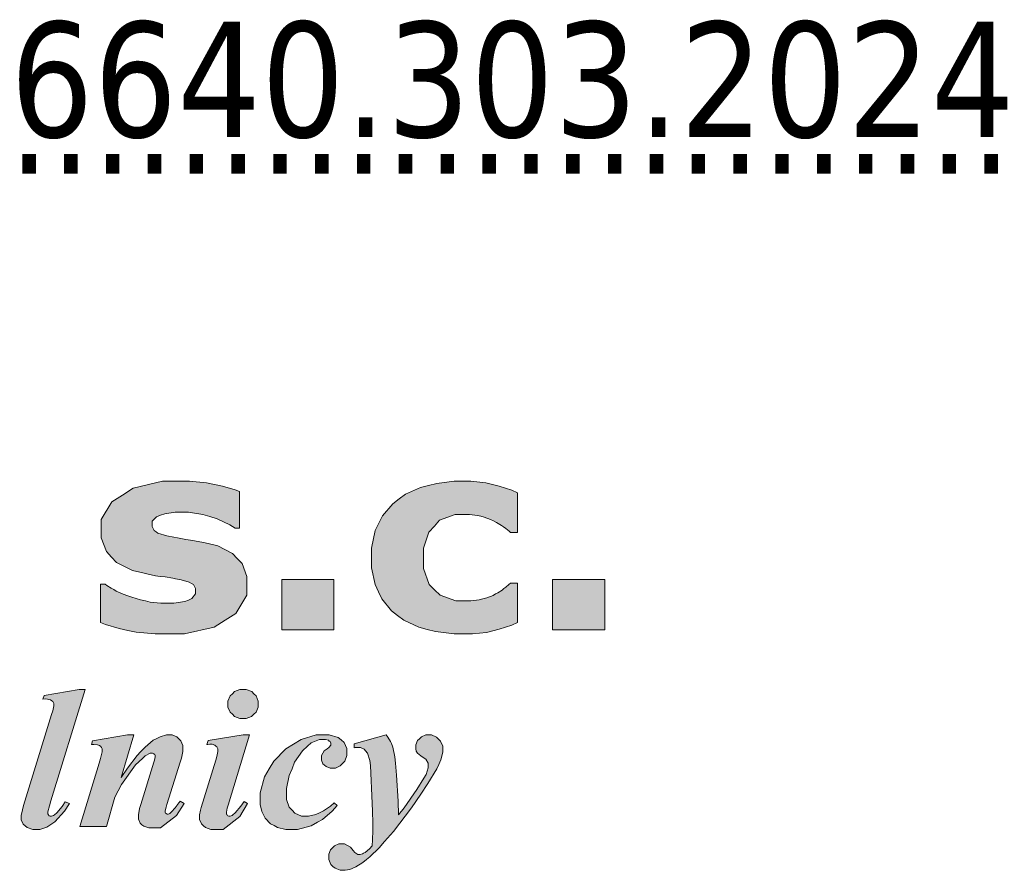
# Model space of a CAD drawing. Header units: metres. Extents: x 7555073 to 7555217, y 5506384 to 5506588.
# Tile 14 of 32: x 7555153.01 to 7555161.99, y 5506393.46 to 5506401.21. Entities that reach past the tile are written whole.
import ezdxf
from ezdxf.enums import TextEntityAlignment as Align

# ---------------------------------------------------------------- set-up
doc = ezdxf.new("R2010")
doc.units = ezdxf.units.M
doc.header["$LTSCALE"] = 2
doc.header["$MEASUREMENT"] = 0
doc.layers.add('Pieczątka na wyrysie', color=7, linetype='CONTINUOUS')
doc.styles.get("Standard").update_dxf_attribs({"font": 'verdana.ttf', "width": 0.75})

msp = doc.modelspace()

# ---------------------------------------------------------------- hatches: boundary and pattern name
at = {"layer": 'Pieczątka na wyrysie', "linetype": 'Continuous', "lineweight": 13}
for points in [[(7555155.08, 5506396.068), (7555155.08, 5506395.966), (7555154.981, 5506395.801), (7555154.882, 5506395.739), (7555154.783, 5506395.676), (7555154.512, 5506395.614), (7555154.34, 5506395.614), (7555154.245, 5506395.614), (7555154.072, 5506395.63), (7555153.995, 5506395.646), (7555153.917, 5506395.663), (7555153.793, 5506395.699), (7555153.746, 5506395.719), (7555153.746, 5506396.067), (7555153.788, 5506396.067), (7555153.805, 5506396.056), (7555153.845, 5506396.031), (7555153.868, 5506396.018), (7555153.89, 5506396.005), (7555153.953, 5506395.976), (7555153.995, 5506395.962), (7555154.031, 5506395.948), (7555154.111, 5506395.924), (7555154.156, 5506395.915), (7555154.201, 5506395.905), (7555154.298, 5506395.895), (7555154.349, 5506395.895), (7555154.416, 5506395.895), (7555154.516, 5506395.909), (7555154.549, 5506395.923), (7555154.58, 5506395.937), (7555154.613, 5506395.978), (7555154.613, 5506396.005), (7555154.613, 5506396.029), (7555154.594, 5506396.064), (7555154.575, 5506396.074), (7555154.556, 5506396.085), (7555154.483, 5506396.106), (7555154.431, 5506396.116), (7555154.405, 5506396.121), (7555154.336, 5506396.133), (7555154.292, 5506396.139), (7555154.249, 5506396.145), (7555154.17, 5506396.161), (7555154.134, 5506396.17), (7555154.038, 5506396.193), (7555153.893, 5506396.266), (7555153.846, 5506396.315), (7555153.8, 5506396.366), (7555153.753, 5506396.489), (7555153.753, 5506396.563), (7555153.753, 5506396.658), (7555153.85, 5506396.817), (7555153.947, 5506396.88), (7555154.044, 5506396.943), (7555154.311, 5506397.006), (7555154.48, 5506397.006), (7555154.559, 5506397.006), (7555154.713, 5506396.991), (7555154.786, 5506396.976), (7555154.86, 5506396.961), (7555154.974, 5506396.929), (7555155.015, 5506396.912), (7555155.015, 5506396.578), (7555154.976, 5506396.578), (7555154.925, 5506396.61), (7555154.809, 5506396.663), (7555154.745, 5506396.683), (7555154.679, 5506396.704), (7555154.548, 5506396.724), (7555154.481, 5506396.724), (7555154.426, 5506396.724), (7555154.333, 5506396.71), (7555154.295, 5506396.696), (7555154.257, 5506396.681), (7555154.219, 5506396.642), (7555154.219, 5506396.616), (7555154.219, 5506396.592), (7555154.237, 5506396.556), (7555154.254, 5506396.544), (7555154.271, 5506396.532), (7555154.352, 5506396.507), (7555154.415, 5506396.495), (7555154.45, 5506396.489), (7555154.525, 5506396.476), (7555154.566, 5506396.469), (7555154.605, 5506396.463), (7555154.686, 5506396.448), (7555154.728, 5506396.438), (7555154.818, 5506396.416), (7555154.951, 5506396.348), (7555154.994, 5506396.301), (7555155.037, 5506396.255), (7555155.08, 5506396.138)], [(7555157.066, 5506395.614), (7555156.972, 5506395.614), (7555156.801, 5506395.635), (7555156.724, 5506395.655), (7555156.648, 5506395.676), (7555156.513, 5506395.739), (7555156.456, 5506395.782), (7555156.399, 5506395.826), (7555156.312, 5506395.933), (7555156.281, 5506395.999), (7555156.25, 5506396.064), (7555156.219, 5506396.217), (7555156.219, 5506396.304), (7555156.219, 5506396.396), (7555156.252, 5506396.556), (7555156.285, 5506396.623), (7555156.318, 5506396.69), (7555156.411, 5506396.801), (7555156.471, 5506396.845), (7555156.529, 5506396.887), (7555156.663, 5506396.948), (7555156.738, 5506396.967), (7555156.813, 5506396.986), (7555156.97, 5506397.006), (7555157.051, 5506397.006), (7555157.124, 5506397.006), (7555157.259, 5506396.991), (7555157.32, 5506396.976), (7555157.382, 5506396.962), (7555157.497, 5506396.924), (7555157.55, 5506396.9), (7555157.55, 5506396.539), (7555157.486, 5506396.539), (7555157.472, 5506396.55), (7555157.441, 5506396.575), (7555157.422, 5506396.589), (7555157.403, 5506396.603), (7555157.357, 5506396.63), (7555157.329, 5506396.644), (7555157.303, 5506396.657), (7555157.246, 5506396.678), (7555157.215, 5506396.687), (7555157.184, 5506396.695), (7555157.112, 5506396.704), (7555157.071, 5506396.704), (7555156.98, 5506396.704), (7555156.839, 5506396.65), (7555156.791, 5506396.596), (7555156.741, 5506396.542), (7555156.692, 5506396.396), (7555156.692, 5506396.304), (7555156.692, 5506396.21), (7555156.743, 5506396.065), (7555156.793, 5506396.015), (7555156.844, 5506395.966), (7555156.986, 5506395.916), (7555157.078, 5506395.916), (7555157.122, 5506395.916), (7555157.2, 5506395.925), (7555157.234, 5506395.935), (7555157.268, 5506395.944), (7555157.326, 5506395.965), (7555157.348, 5506395.978), (7555157.37, 5506395.989), (7555157.408, 5506396.014), (7555157.425, 5506396.027), (7555157.441, 5506396.04), (7555157.471, 5506396.065), (7555157.486, 5506396.078), (7555157.55, 5506396.078), (7555157.55, 5506395.717), (7555157.496, 5506395.693), (7555157.383, 5506395.656), (7555157.325, 5506395.642), (7555157.266, 5506395.628), (7555157.137, 5506395.614)], [(7555155.874, 5506395.65), (7555155.4, 5506395.65), (7555155.4, 5506396.111), (7555155.874, 5506396.111)], [(7555158.344, 5506395.65), (7555157.869, 5506395.65), (7555157.869, 5506396.111), (7555158.344, 5506396.111)], [(7555153.608, 5506395.107), (7555153.295, 5506394.092), (7555153.282, 5506394.047), (7555153.267, 5506393.991), (7555153.267, 5506393.98), (7555153.267, 5506393.974), (7555153.272, 5506393.964), (7555153.275, 5506393.96), (7555153.28, 5506393.956), (7555153.289, 5506393.952), (7555153.293, 5506393.952), (7555153.301, 5506393.952), (7555153.318, 5506393.958), (7555153.326, 5506393.964), (7555153.348, 5506393.982), (7555153.398, 5506394.041), (7555153.426, 5506394.083), (7555153.463, 5506394.067), (7555153.418, 5506393.999), (7555153.33, 5506393.901), (7555153.286, 5506393.872), (7555153.256, 5506393.852), (7555153.193, 5506393.832), (7555153.159, 5506393.832), (7555153.129, 5506393.832), (7555153.079, 5506393.848), (7555153.06, 5506393.864), (7555153.042, 5506393.88), (7555153.023, 5506393.918), (7555153.023, 5506393.941), (7555153.023, 5506393.958), (7555153.035, 5506394.011), (7555153.046, 5506394.049), (7555153.301, 5506394.879), (7555153.312, 5506394.913), (7555153.322, 5506394.959), (7555153.322, 5506394.971), (7555153.322, 5506394.981), (7555153.312, 5506394.998), (7555153.302, 5506395.004), (7555153.29, 5506395.013), (7555153.249, 5506395.021), (7555153.222, 5506395.02), (7555153.232, 5506395.054), (7555153.551, 5506395.107)], [(7555155.047, 5506395.107), (7555155.076, 5506395.107), (7555155.125, 5506395.088), (7555155.146, 5506395.068), (7555155.166, 5506395.049), (7555155.185, 5506395.002), (7555155.185, 5506394.975), (7555155.185, 5506394.947), (7555155.166, 5506394.9), (7555155.145, 5506394.881), (7555155.124, 5506394.862), (7555155.076, 5506394.842), (7555155.047, 5506394.842), (7555155.018, 5506394.842), (7555154.969, 5506394.862), (7555154.949, 5506394.881), (7555154.929, 5506394.9), (7555154.908, 5506394.947), (7555154.908, 5506394.975), (7555154.908, 5506395.002), (7555154.928, 5506395.049), (7555154.949, 5506395.068), (7555154.969, 5506395.088), (7555155.017, 5506395.107)], [(7555154.051, 5506394.693), (7555153.934, 5506394.306), (7555153.993, 5506394.391), (7555154.081, 5506394.507), (7555154.111, 5506394.538), (7555154.154, 5506394.583), (7555154.228, 5506394.644), (7555154.259, 5506394.661), (7555154.291, 5506394.676), (7555154.349, 5506394.693), (7555154.377, 5506394.693), (7555154.401, 5506394.693), (7555154.443, 5506394.675), (7555154.461, 5506394.658), (7555154.478, 5506394.64), (7555154.496, 5506394.596), (7555154.496, 5506394.567), (7555154.496, 5506394.542), (7555154.485, 5506394.481), (7555154.473, 5506394.445), (7555154.352, 5506394.06), (7555154.344, 5506394.035), (7555154.337, 5506394.002), (7555154.337, 5506393.994), (7555154.337, 5506393.99), (7555154.34, 5506393.981), (7555154.344, 5506393.978), (7555154.347, 5506393.974), (7555154.355, 5506393.971), (7555154.358, 5506393.971), (7555154.363, 5506393.971), (7555154.373, 5506393.974), (7555154.379, 5506393.978), (7555154.395, 5506393.991), (7555154.428, 5506394.028), (7555154.445, 5506394.052), (7555154.45, 5506394.058), (7555154.463, 5506394.077), (7555154.473, 5506394.09), (7555154.509, 5506394.069), (7555154.44, 5506393.958), (7555154.293, 5506393.846), (7555154.217, 5506393.846), (7555154.187, 5506393.846), (7555154.141, 5506393.861), (7555154.125, 5506393.875), (7555154.108, 5506393.89), (7555154.092, 5506393.926), (7555154.092, 5506393.947), (7555154.092, 5506393.966), (7555154.103, 5506394.022), (7555154.114, 5506394.06), (7555154.233, 5506394.445), (7555154.239, 5506394.464), (7555154.245, 5506394.492), (7555154.245, 5506394.501), (7555154.245, 5506394.506), (7555154.241, 5506394.514), (7555154.237, 5506394.518), (7555154.232, 5506394.522), (7555154.222, 5506394.526), (7555154.217, 5506394.526), (7555154.199, 5506394.526), (7555154.155, 5506394.502), (7555154.13, 5506394.479), (7555154.065, 5506394.42), (7555153.938, 5506394.242), (7555153.877, 5506394.125), (7555153.8, 5506393.857), (7555153.558, 5506393.857), (7555153.735, 5506394.436), (7555153.748, 5506394.478), (7555153.761, 5506394.539), (7555153.761, 5506394.558), (7555153.761, 5506394.565), (7555153.757, 5506394.578), (7555153.753, 5506394.583), (7555153.749, 5506394.588), (7555153.737, 5506394.596), (7555153.728, 5506394.599), (7555153.72, 5506394.603), (7555153.687, 5506394.605), (7555153.664, 5506394.605), (7555153.675, 5506394.639), (7555153.994, 5506394.693)], [(7555155.105, 5506394.693), (7555154.911, 5506394.052), (7555154.903, 5506394.024), (7555154.895, 5506393.989), (7555154.895, 5506393.98), (7555154.895, 5506393.975), (7555154.899, 5506393.965), (7555154.904, 5506393.962), (7555154.908, 5506393.957), (7555154.917, 5506393.953), (7555154.922, 5506393.953), (7555154.929, 5506393.953), (7555154.946, 5506393.96), (7555154.954, 5506393.966), (7555154.975, 5506393.983), (7555155.026, 5506394.043), (7555155.056, 5506394.087), (7555155.088, 5506394.069), (7555155.017, 5506393.951), (7555154.865, 5506393.832), (7555154.784, 5506393.832), (7555154.754, 5506393.832), (7555154.705, 5506393.848), (7555154.686, 5506393.865), (7555154.668, 5506393.882), (7555154.65, 5506393.923), (7555154.65, 5506393.949), (7555154.65, 5506393.965), (7555154.658, 5506394.007), (7555154.666, 5506394.033), (7555154.798, 5506394.464), (7555154.807, 5506394.495), (7555154.817, 5506394.542), (7555154.817, 5506394.558), (7555154.817, 5506394.567), (7555154.808, 5506394.585), (7555154.799, 5506394.592), (7555154.79, 5506394.6), (7555154.765, 5506394.608), (7555154.749, 5506394.608), (7555154.743, 5506394.608), (7555154.726, 5506394.607), (7555154.715, 5506394.607), (7555154.728, 5506394.643), (7555155.049, 5506394.693)], [(7555155.878, 5506394.074), (7555155.906, 5506394.05), (7555155.86, 5506393.998), (7555155.77, 5506393.922), (7555155.725, 5506393.897), (7555155.666, 5506393.864), (7555155.543, 5506393.832), (7555155.48, 5506393.832), (7555155.437, 5506393.832), (7555155.362, 5506393.849), (7555155.329, 5506393.867), (7555155.296, 5506393.884), (7555155.247, 5506393.933), (7555155.232, 5506393.964), (7555155.217, 5506393.995), (7555155.201, 5506394.059), (7555155.201, 5506394.092), (7555155.201, 5506394.166), (7555155.243, 5506394.312), (7555155.285, 5506394.383), (7555155.327, 5506394.454), (7555155.438, 5506394.567), (7555155.507, 5506394.609), (7555155.577, 5506394.651), (7555155.712, 5506394.693), (7555155.779, 5506394.693), (7555155.833, 5506394.693), (7555155.913, 5506394.67), (7555155.94, 5506394.647), (7555155.967, 5506394.625), (7555155.994, 5506394.569), (7555155.994, 5506394.536), (7555155.994, 5506394.506), (7555155.973, 5506394.454), (7555155.953, 5506394.433), (7555155.933, 5506394.412), (7555155.888, 5506394.391), (7555155.862, 5506394.391), (7555155.84, 5506394.391), (7555155.804, 5506394.404), (7555155.79, 5506394.418), (7555155.775, 5506394.431), (7555155.761, 5506394.463), (7555155.761, 5506394.482), (7555155.761, 5506394.506), (7555155.786, 5506394.549), (7555155.812, 5506394.567), (7555155.829, 5506394.579), (7555155.847, 5506394.601), (7555155.847, 5506394.611), (7555155.847, 5506394.619), (7555155.84, 5506394.632), (7555155.833, 5506394.637), (7555155.824, 5506394.644), (7555155.799, 5506394.652), (7555155.784, 5506394.652), (7555155.744, 5506394.652), (7555155.669, 5506394.62), (7555155.634, 5506394.59), (7555155.588, 5506394.549), (7555155.517, 5506394.446), (7555155.493, 5506394.384), (7555155.468, 5506394.322), (7555155.443, 5506394.204), (7555155.443, 5506394.148), (7555155.443, 5506394.105), (7555155.468, 5506394.034), (7555155.494, 5506394.007), (7555155.518, 5506393.981), (7555155.578, 5506393.954), (7555155.612, 5506393.954), (7555155.643, 5506393.954), (7555155.709, 5506393.969), (7555155.744, 5506393.984), (7555155.779, 5506394), (7555155.845, 5506394.045)], [(7555156.059, 5506394.611), (7555156.351, 5506394.693), (7555156.368, 5506394.672), (7555156.392, 5506394.633), (7555156.4, 5506394.614), (7555156.413, 5506394.582), (7555156.431, 5506394.494), (7555156.436, 5506394.437), (7555156.445, 5506394.327), (7555156.46, 5506394.09), (7555156.463, 5506393.964), (7555156.514, 5506394.028), (7555156.63, 5506394.196), (7555156.695, 5506394.3), (7555156.715, 5506394.332), (7555156.735, 5506394.392), (7555156.735, 5506394.42), (7555156.735, 5506394.437), (7555156.712, 5506394.471), (7555156.689, 5506394.486), (7555156.666, 5506394.502), (7555156.638, 5506394.527), (7555156.631, 5506394.536), (7555156.626, 5506394.545), (7555156.621, 5506394.567), (7555156.621, 5506394.581), (7555156.621, 5506394.603), (7555156.638, 5506394.643), (7555156.655, 5506394.659), (7555156.672, 5506394.676), (7555156.714, 5506394.693), (7555156.738, 5506394.693), (7555156.764, 5506394.693), (7555156.81, 5506394.674), (7555156.829, 5506394.655), (7555156.848, 5506394.636), (7555156.868, 5506394.591), (7555156.868, 5506394.565), (7555156.868, 5506394.536), (7555156.849, 5506394.465), (7555156.832, 5506394.425), (7555156.814, 5506394.385), (7555156.731, 5506394.249), (7555156.666, 5506394.152), (7555156.582, 5506394.028), (7555156.418, 5506393.813), (7555156.337, 5506393.723), (7555156.286, 5506393.665), (7555156.202, 5506393.582), (7555156.171, 5506393.557), (7555156.139, 5506393.531), (7555156.074, 5506393.491), (7555156.04, 5506393.476), (7555156.019, 5506393.467), (7555155.978, 5506393.459), (7555155.959, 5506393.459), (7555155.932, 5506393.459), (7555155.886, 5506393.477), (7555155.866, 5506393.495), (7555155.847, 5506393.513), (7555155.828, 5506393.556), (7555155.828, 5506393.58), (7555155.828, 5506393.605), (7555155.845, 5506393.647), (7555155.863, 5506393.664), (7555155.88, 5506393.681), (7555155.92, 5506393.699), (7555155.943, 5506393.699), (7555155.972, 5506393.699), (7555156.025, 5506393.67), (7555156.05, 5506393.641), (7555156.066, 5506393.621), (7555156.093, 5506393.603), (7555156.103, 5506393.603), (7555156.113, 5506393.603), (7555156.135, 5506393.608), (7555156.145, 5506393.614), (7555156.159, 5506393.621), (7555156.199, 5506393.654), (7555156.224, 5506393.681), (7555156.228, 5506393.737), (7555156.23, 5506393.822), (7555156.23, 5506393.851), (7555156.23, 5506393.89), (7555156.227, 5506393.999), (7555156.223, 5506394.069), (7555156.207, 5506394.413), (7555156.202, 5506394.46), (7555156.181, 5506394.528), (7555156.164, 5506394.549), (7555156.151, 5506394.564), (7555156.116, 5506394.579), (7555156.095, 5506394.579), (7555156.087, 5506394.579), (7555156.069, 5506394.578), (7555156.059, 5506394.576)]]:
    msp.add_hatch(color=7, dxfattribs=at).paths.add_polyline_path(points)

# ---------------------------------------------------------------- linework, layer by layer
at = {"layer": 'Pieczątka na wyrysie', "color": 7, "linetype": 'Continuous', "lineweight": 13, "flags": 128}
for points in [[(7555155.08, 5506396.068), (7555155.08, 5506395.966), (7555154.981, 5506395.801), (7555154.882, 5506395.739), (7555154.783, 5506395.676), (7555154.512, 5506395.614), (7555154.34, 5506395.614), (7555154.245, 5506395.614), (7555154.072, 5506395.63), (7555153.995, 5506395.646), (7555153.917, 5506395.663), (7555153.793, 5506395.699), (7555153.746, 5506395.719), (7555153.746, 5506396.067), (7555153.788, 5506396.067), (7555153.805, 5506396.056), (7555153.845, 5506396.031), (7555153.868, 5506396.018), (7555153.89, 5506396.005), (7555153.953, 5506395.976), (7555153.995, 5506395.962), (7555154.031, 5506395.948), (7555154.111, 5506395.924), (7555154.156, 5506395.915), (7555154.201, 5506395.905), (7555154.298, 5506395.895), (7555154.349, 5506395.895), (7555154.416, 5506395.895), (7555154.516, 5506395.909), (7555154.549, 5506395.923), (7555154.58, 5506395.937), (7555154.613, 5506395.978), (7555154.613, 5506396.005), (7555154.613, 5506396.029), (7555154.594, 5506396.064), (7555154.575, 5506396.074), (7555154.556, 5506396.085), (7555154.483, 5506396.106), (7555154.431, 5506396.116), (7555154.405, 5506396.121), (7555154.336, 5506396.133), (7555154.292, 5506396.139), (7555154.249, 5506396.145), (7555154.17, 5506396.161), (7555154.134, 5506396.17), (7555154.038, 5506396.193), (7555153.893, 5506396.266), (7555153.846, 5506396.315), (7555153.8, 5506396.366), (7555153.753, 5506396.489), (7555153.753, 5506396.563), (7555153.753, 5506396.658), (7555153.85, 5506396.817), (7555153.947, 5506396.88), (7555154.044, 5506396.943), (7555154.311, 5506397.006), (7555154.48, 5506397.006), (7555154.559, 5506397.006), (7555154.713, 5506396.991), (7555154.786, 5506396.976), (7555154.86, 5506396.961), (7555154.974, 5506396.929), (7555155.015, 5506396.912), (7555155.015, 5506396.578), (7555154.976, 5506396.578), (7555154.925, 5506396.61), (7555154.809, 5506396.663), (7555154.745, 5506396.683), (7555154.679, 5506396.704), (7555154.548, 5506396.724), (7555154.481, 5506396.724), (7555154.426, 5506396.724), (7555154.333, 5506396.71), (7555154.295, 5506396.696), (7555154.257, 5506396.681), (7555154.219, 5506396.642), (7555154.219, 5506396.616), (7555154.219, 5506396.592), (7555154.237, 5506396.556), (7555154.254, 5506396.544), (7555154.271, 5506396.532), (7555154.352, 5506396.507), (7555154.415, 5506396.495), (7555154.45, 5506396.489), (7555154.525, 5506396.476), (7555154.566, 5506396.469), (7555154.605, 5506396.463), (7555154.686, 5506396.448), (7555154.728, 5506396.438), (7555154.818, 5506396.416), (7555154.951, 5506396.348), (7555154.994, 5506396.301), (7555155.037, 5506396.255), (7555155.08, 5506396.138)], [(7555157.066, 5506395.614), (7555156.972, 5506395.614), (7555156.801, 5506395.635), (7555156.724, 5506395.655), (7555156.648, 5506395.676), (7555156.513, 5506395.739), (7555156.456, 5506395.782), (7555156.399, 5506395.826), (7555156.312, 5506395.933), (7555156.281, 5506395.999), (7555156.25, 5506396.064), (7555156.219, 5506396.217), (7555156.219, 5506396.304), (7555156.219, 5506396.396), (7555156.252, 5506396.556), (7555156.285, 5506396.623), (7555156.318, 5506396.69), (7555156.411, 5506396.801), (7555156.471, 5506396.845), (7555156.529, 5506396.887), (7555156.663, 5506396.948), (7555156.738, 5506396.967), (7555156.813, 5506396.986), (7555156.97, 5506397.006), (7555157.051, 5506397.006), (7555157.124, 5506397.006), (7555157.259, 5506396.991), (7555157.32, 5506396.976), (7555157.382, 5506396.962), (7555157.497, 5506396.924), (7555157.55, 5506396.9), (7555157.55, 5506396.539), (7555157.486, 5506396.539), (7555157.472, 5506396.55), (7555157.441, 5506396.575), (7555157.422, 5506396.589), (7555157.403, 5506396.603), (7555157.357, 5506396.63), (7555157.329, 5506396.644), (7555157.303, 5506396.657), (7555157.246, 5506396.678), (7555157.215, 5506396.687), (7555157.184, 5506396.695), (7555157.112, 5506396.704), (7555157.071, 5506396.704), (7555156.98, 5506396.704), (7555156.839, 5506396.65), (7555156.791, 5506396.596), (7555156.741, 5506396.542), (7555156.692, 5506396.396), (7555156.692, 5506396.304), (7555156.692, 5506396.21), (7555156.743, 5506396.065), (7555156.793, 5506396.015), (7555156.844, 5506395.966), (7555156.986, 5506395.916), (7555157.078, 5506395.916), (7555157.122, 5506395.916), (7555157.2, 5506395.925), (7555157.234, 5506395.935), (7555157.268, 5506395.944), (7555157.326, 5506395.965), (7555157.348, 5506395.978), (7555157.37, 5506395.989), (7555157.408, 5506396.014), (7555157.425, 5506396.027), (7555157.441, 5506396.04), (7555157.471, 5506396.065), (7555157.486, 5506396.078), (7555157.55, 5506396.078), (7555157.55, 5506395.717), (7555157.496, 5506395.693), (7555157.383, 5506395.656), (7555157.325, 5506395.642), (7555157.266, 5506395.628), (7555157.137, 5506395.614)], [(7555155.874, 5506395.65), (7555155.4, 5506395.65), (7555155.4, 5506396.111), (7555155.874, 5506396.111)], [(7555158.344, 5506395.65), (7555157.869, 5506395.65), (7555157.869, 5506396.111), (7555158.344, 5506396.111)], [(7555153.608, 5506395.107), (7555153.295, 5506394.092), (7555153.282, 5506394.047), (7555153.267, 5506393.991), (7555153.267, 5506393.98), (7555153.267, 5506393.974), (7555153.272, 5506393.964), (7555153.275, 5506393.96), (7555153.28, 5506393.956), (7555153.289, 5506393.952), (7555153.293, 5506393.952), (7555153.301, 5506393.952), (7555153.318, 5506393.958), (7555153.326, 5506393.964), (7555153.348, 5506393.982), (7555153.398, 5506394.041), (7555153.426, 5506394.083), (7555153.463, 5506394.067), (7555153.418, 5506393.999), (7555153.33, 5506393.901), (7555153.286, 5506393.872), (7555153.256, 5506393.852), (7555153.193, 5506393.832), (7555153.159, 5506393.832), (7555153.129, 5506393.832), (7555153.079, 5506393.848), (7555153.06, 5506393.864), (7555153.042, 5506393.88), (7555153.023, 5506393.918), (7555153.023, 5506393.941), (7555153.023, 5506393.958), (7555153.035, 5506394.011), (7555153.046, 5506394.049), (7555153.301, 5506394.879), (7555153.312, 5506394.913), (7555153.322, 5506394.959), (7555153.322, 5506394.971), (7555153.322, 5506394.981), (7555153.312, 5506394.998), (7555153.302, 5506395.004), (7555153.29, 5506395.013), (7555153.249, 5506395.021), (7555153.222, 5506395.02), (7555153.232, 5506395.054), (7555153.551, 5506395.107)], [(7555155.047, 5506395.107), (7555155.076, 5506395.107), (7555155.125, 5506395.088), (7555155.146, 5506395.068), (7555155.166, 5506395.049), (7555155.185, 5506395.002), (7555155.185, 5506394.975), (7555155.185, 5506394.947), (7555155.166, 5506394.9), (7555155.145, 5506394.881), (7555155.124, 5506394.862), (7555155.076, 5506394.842), (7555155.047, 5506394.842), (7555155.018, 5506394.842), (7555154.969, 5506394.862), (7555154.949, 5506394.881), (7555154.929, 5506394.9), (7555154.908, 5506394.947), (7555154.908, 5506394.975), (7555154.908, 5506395.002), (7555154.928, 5506395.049), (7555154.949, 5506395.068), (7555154.969, 5506395.088), (7555155.017, 5506395.107)], [(7555154.051, 5506394.693), (7555153.934, 5506394.306), (7555153.993, 5506394.391), (7555154.081, 5506394.507), (7555154.111, 5506394.538), (7555154.154, 5506394.583), (7555154.228, 5506394.644), (7555154.259, 5506394.661), (7555154.291, 5506394.676), (7555154.349, 5506394.693), (7555154.377, 5506394.693), (7555154.401, 5506394.693), (7555154.443, 5506394.675), (7555154.461, 5506394.658), (7555154.478, 5506394.64), (7555154.496, 5506394.596), (7555154.496, 5506394.567), (7555154.496, 5506394.542), (7555154.485, 5506394.481), (7555154.473, 5506394.445), (7555154.352, 5506394.06), (7555154.344, 5506394.035), (7555154.337, 5506394.002), (7555154.337, 5506393.994), (7555154.337, 5506393.99), (7555154.34, 5506393.981), (7555154.344, 5506393.978), (7555154.347, 5506393.974), (7555154.355, 5506393.971), (7555154.358, 5506393.971), (7555154.363, 5506393.971), (7555154.373, 5506393.974), (7555154.379, 5506393.978), (7555154.395, 5506393.991), (7555154.428, 5506394.028), (7555154.445, 5506394.052), (7555154.45, 5506394.058), (7555154.463, 5506394.077), (7555154.473, 5506394.09), (7555154.509, 5506394.069), (7555154.44, 5506393.958), (7555154.293, 5506393.846), (7555154.217, 5506393.846), (7555154.187, 5506393.846), (7555154.141, 5506393.861), (7555154.125, 5506393.875), (7555154.108, 5506393.89), (7555154.092, 5506393.926), (7555154.092, 5506393.947), (7555154.092, 5506393.966), (7555154.103, 5506394.022), (7555154.114, 5506394.06), (7555154.233, 5506394.445), (7555154.239, 5506394.464), (7555154.245, 5506394.492), (7555154.245, 5506394.501), (7555154.245, 5506394.506), (7555154.241, 5506394.514), (7555154.237, 5506394.518), (7555154.232, 5506394.522), (7555154.222, 5506394.526), (7555154.217, 5506394.526), (7555154.199, 5506394.526), (7555154.155, 5506394.502), (7555154.13, 5506394.479), (7555154.065, 5506394.42), (7555153.938, 5506394.242), (7555153.877, 5506394.125), (7555153.8, 5506393.857), (7555153.558, 5506393.857), (7555153.735, 5506394.436), (7555153.748, 5506394.478), (7555153.761, 5506394.539), (7555153.761, 5506394.558), (7555153.761, 5506394.565), (7555153.757, 5506394.578), (7555153.753, 5506394.583), (7555153.749, 5506394.588), (7555153.737, 5506394.596), (7555153.728, 5506394.599), (7555153.72, 5506394.603), (7555153.687, 5506394.605), (7555153.664, 5506394.605), (7555153.675, 5506394.639), (7555153.994, 5506394.693)], [(7555155.105, 5506394.693), (7555154.911, 5506394.052), (7555154.903, 5506394.024), (7555154.895, 5506393.989), (7555154.895, 5506393.98), (7555154.895, 5506393.975), (7555154.899, 5506393.965), (7555154.904, 5506393.962), (7555154.908, 5506393.957), (7555154.917, 5506393.953), (7555154.922, 5506393.953), (7555154.929, 5506393.953), (7555154.946, 5506393.96), (7555154.954, 5506393.966), (7555154.975, 5506393.983), (7555155.026, 5506394.043), (7555155.056, 5506394.087), (7555155.088, 5506394.069), (7555155.017, 5506393.951), (7555154.865, 5506393.832), (7555154.784, 5506393.832), (7555154.754, 5506393.832), (7555154.705, 5506393.848), (7555154.686, 5506393.865), (7555154.668, 5506393.882), (7555154.65, 5506393.923), (7555154.65, 5506393.949), (7555154.65, 5506393.965), (7555154.658, 5506394.007), (7555154.666, 5506394.033), (7555154.798, 5506394.464), (7555154.807, 5506394.495), (7555154.817, 5506394.542), (7555154.817, 5506394.558), (7555154.817, 5506394.567), (7555154.808, 5506394.585), (7555154.799, 5506394.592), (7555154.79, 5506394.6), (7555154.765, 5506394.608), (7555154.749, 5506394.608), (7555154.743, 5506394.608), (7555154.726, 5506394.607), (7555154.715, 5506394.607), (7555154.728, 5506394.643), (7555155.049, 5506394.693)], [(7555155.878, 5506394.074), (7555155.906, 5506394.05), (7555155.86, 5506393.998), (7555155.77, 5506393.922), (7555155.725, 5506393.897), (7555155.666, 5506393.864), (7555155.543, 5506393.832), (7555155.48, 5506393.832), (7555155.437, 5506393.832), (7555155.362, 5506393.849), (7555155.329, 5506393.867), (7555155.296, 5506393.884), (7555155.247, 5506393.933), (7555155.232, 5506393.964), (7555155.217, 5506393.995), (7555155.201, 5506394.059), (7555155.201, 5506394.092), (7555155.201, 5506394.166), (7555155.243, 5506394.312), (7555155.285, 5506394.383), (7555155.327, 5506394.454), (7555155.438, 5506394.567), (7555155.507, 5506394.609), (7555155.577, 5506394.651), (7555155.712, 5506394.693), (7555155.779, 5506394.693), (7555155.833, 5506394.693), (7555155.913, 5506394.67), (7555155.94, 5506394.647), (7555155.967, 5506394.625), (7555155.994, 5506394.569), (7555155.994, 5506394.536), (7555155.994, 5506394.506), (7555155.973, 5506394.454), (7555155.953, 5506394.433), (7555155.933, 5506394.412), (7555155.888, 5506394.391), (7555155.862, 5506394.391), (7555155.84, 5506394.391), (7555155.804, 5506394.404), (7555155.79, 5506394.418), (7555155.775, 5506394.431), (7555155.761, 5506394.463), (7555155.761, 5506394.482), (7555155.761, 5506394.506), (7555155.786, 5506394.549), (7555155.812, 5506394.567), (7555155.829, 5506394.579), (7555155.847, 5506394.601), (7555155.847, 5506394.611), (7555155.847, 5506394.619), (7555155.84, 5506394.632), (7555155.833, 5506394.637), (7555155.824, 5506394.644), (7555155.799, 5506394.652), (7555155.784, 5506394.652), (7555155.744, 5506394.652), (7555155.669, 5506394.62), (7555155.634, 5506394.59), (7555155.588, 5506394.549), (7555155.517, 5506394.446), (7555155.493, 5506394.384), (7555155.468, 5506394.322), (7555155.443, 5506394.204), (7555155.443, 5506394.148), (7555155.443, 5506394.105), (7555155.468, 5506394.034), (7555155.494, 5506394.007), (7555155.518, 5506393.981), (7555155.578, 5506393.954), (7555155.612, 5506393.954), (7555155.643, 5506393.954), (7555155.709, 5506393.969), (7555155.744, 5506393.984), (7555155.779, 5506394), (7555155.845, 5506394.045)], [(7555156.059, 5506394.611), (7555156.351, 5506394.693), (7555156.368, 5506394.672), (7555156.392, 5506394.633), (7555156.4, 5506394.614), (7555156.413, 5506394.582), (7555156.431, 5506394.494), (7555156.436, 5506394.437), (7555156.445, 5506394.327), (7555156.46, 5506394.09), (7555156.463, 5506393.964), (7555156.514, 5506394.028), (7555156.63, 5506394.196), (7555156.695, 5506394.3), (7555156.715, 5506394.332), (7555156.735, 5506394.392), (7555156.735, 5506394.42), (7555156.735, 5506394.437), (7555156.712, 5506394.471), (7555156.689, 5506394.486), (7555156.666, 5506394.502), (7555156.638, 5506394.527), (7555156.631, 5506394.536), (7555156.626, 5506394.545), (7555156.621, 5506394.567), (7555156.621, 5506394.581), (7555156.621, 5506394.603), (7555156.638, 5506394.643), (7555156.655, 5506394.659), (7555156.672, 5506394.676), (7555156.714, 5506394.693), (7555156.738, 5506394.693), (7555156.764, 5506394.693), (7555156.81, 5506394.674), (7555156.829, 5506394.655), (7555156.848, 5506394.636), (7555156.868, 5506394.591), (7555156.868, 5506394.565), (7555156.868, 5506394.536), (7555156.849, 5506394.465), (7555156.832, 5506394.425), (7555156.814, 5506394.385), (7555156.731, 5506394.249), (7555156.666, 5506394.152), (7555156.582, 5506394.028), (7555156.418, 5506393.813), (7555156.337, 5506393.723), (7555156.286, 5506393.665), (7555156.202, 5506393.582), (7555156.171, 5506393.557), (7555156.139, 5506393.531), (7555156.074, 5506393.491), (7555156.04, 5506393.476), (7555156.019, 5506393.467), (7555155.978, 5506393.459), (7555155.959, 5506393.459), (7555155.932, 5506393.459), (7555155.886, 5506393.477), (7555155.866, 5506393.495), (7555155.847, 5506393.513), (7555155.828, 5506393.556), (7555155.828, 5506393.58), (7555155.828, 5506393.605), (7555155.845, 5506393.647), (7555155.863, 5506393.664), (7555155.88, 5506393.681), (7555155.92, 5506393.699), (7555155.943, 5506393.699), (7555155.972, 5506393.699), (7555156.025, 5506393.67), (7555156.05, 5506393.641), (7555156.066, 5506393.621), (7555156.093, 5506393.603), (7555156.103, 5506393.603), (7555156.113, 5506393.603), (7555156.135, 5506393.608), (7555156.145, 5506393.614), (7555156.159, 5506393.621), (7555156.199, 5506393.654), (7555156.224, 5506393.681), (7555156.228, 5506393.737), (7555156.23, 5506393.822), (7555156.23, 5506393.851), (7555156.23, 5506393.89), (7555156.227, 5506393.999), (7555156.223, 5506394.069), (7555156.207, 5506394.413), (7555156.202, 5506394.46), (7555156.181, 5506394.528), (7555156.164, 5506394.549), (7555156.151, 5506394.564), (7555156.116, 5506394.579), (7555156.095, 5506394.579), (7555156.087, 5506394.579), (7555156.069, 5506394.578), (7555156.059, 5506394.576)]]:
    msp.add_lwpolyline(points, close=True, dxfattribs=at)

# ---------------------------------------------------------------- texts
at = {"layer": 'Pieczątka na wyrysie', "color": 7, "linetype": 'Continuous', "lineweight": 25, "width": 0.833}
msp.add_text('G.6640.303.2024', height=1.05, dxfattribs=at).set_placement((7555151.61, 5506400.67), align=Align.MIDDLE_LEFT)
at = {"layer": 'Pieczątka na wyrysie', "color": 7, "linetype": 'Continuous', "lineweight": 18, "width": 0.833}
msp.add_text('Nr  zgłoszenia  ..............................................................', height=1.05, dxfattribs=at).set_placement((7555137.98, 5506399.81))

doc.saveas('drawing.dxf')
